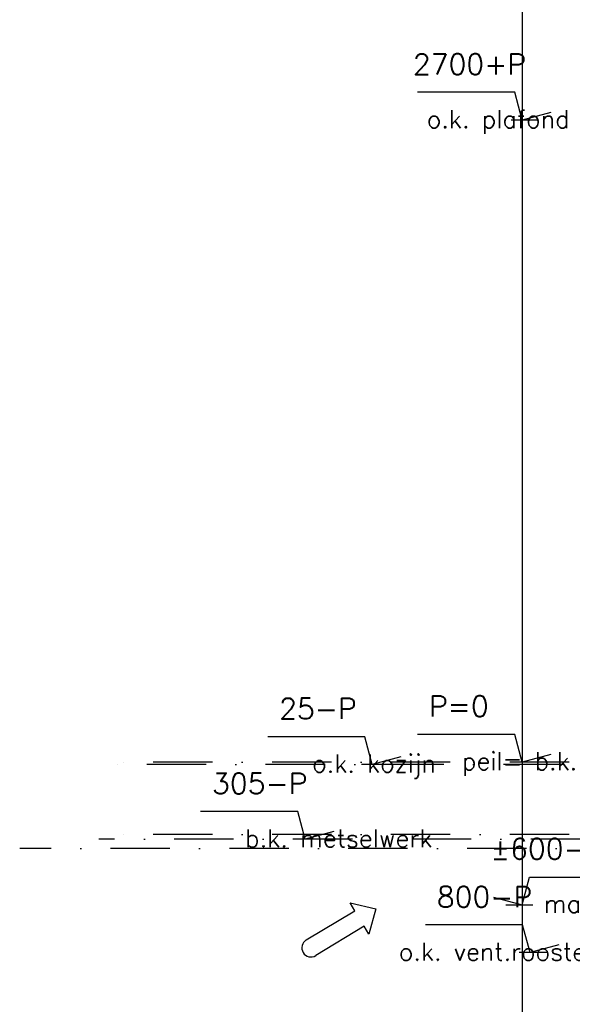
# Model space of a CAD drawing. Extents: x 0 to 259347, y 0 to 198427.
# Tile 2 of 54: x 108470 to 110795, y 91427 to 95568. Entities that reach past the tile are written whole.
import ezdxf
from ezdxf.enums import TextEntityAlignment as Align

# ---------------------------------------------------------------- set-up
doc = ezdxf.new("R2010")
doc.units = 0
doc.header["$LTSCALE"] = 20
doc.header["$MEASUREMENT"] = 0
doc.linetypes.add('DASHDOT', pattern=[25, 12.5, -6.25, 0, -6.25])
doc.linetypes.add('DD1', pattern=[2.66667, 1.66667, -0.5, 0, -0.5])
doc.layers.get('0').update_dxf_attribs({"linetype": 'CONTINUOUS'})
for name, color, linetype in [('A--01A1_ACEER', 1, 'CONTINUOUS'), ('A--M01A1_MAATVOERING', 1, 'CONTINUOUS'), ('A--M01B1_HOOGTE_MAATV', 1, 'CONTINUOUS'), ('A--T01B2_HOOGTE_MAATV', 2, 'CONTINUOUS'), ('A--T01B3_HOOGTE_MAATV', 3, 'CONTINUOUS'), ('gewijzigdH', 1, 'CONTINUOUS'), ('STRAMIEN', 8, 'DD1')]:
    doc.layers.add(name, color=color, linetype=linetype)
doc.styles.add('HOOGTEXT', font='ROMANS.shx', dxfattribs={"height": 2.5})

# ---------------------------------------------------------------- blocks, each defined once
blk = doc.blocks.new('HOOGTEP')
at = {"layer": 'A--M01A1_MAATVOERING'}
for p, q in [((0, 0), (0.624, 2.33)), ((0.624, 2.33), (8.794, 2.33)), ((-2.415, 0.647), (0, 0))]:
    blk.add_line(p, q, dxfattribs=at)
at = {"layer": 'A--M01B1_HOOGTE_MAATV'}
blk.add_line((-1.379, 0), (0.911, 0), dxfattribs=at)
at = {"layer": 'A--T01B2_HOOGTE_MAATV', "style": 'HOOGTEXT', "flags": 4}
blk.add_attdef('TEKST', (1.84, -0.671), '', height=1.5, dxfattribs=at)
at = {"layer": 'A--T01B3_HOOGTE_MAATV', "style": 'HOOGTEXT', "flags": 4}
blk.add_attdef('HOOGTE', (1.673, 3.819), '', height=1.75, dxfattribs=at)
blk = doc.blocks.new('HOOGTEP1')
at = {"layer": 'A--M01A1_MAATVOERING'}
for p, q in [((-0.624, 2.33), (-8.794, 2.33)), ((0, 0), (-0.624, 2.33)), ((2.415, 0.647), (0, 0))]:
    blk.add_line(p, q, dxfattribs=at)
at = {"layer": 'A--M01B1_HOOGTE_MAATV'}
blk.add_line((1.379, 0), (-0.911, 0), dxfattribs=at)
at = {"layer": 'A--T01B2_HOOGTE_MAATV', "style": 'HOOGTEXT', "flags": 4}
blk.add_attdef('TEKST', text='', height=1.5, dxfattribs=at).set_placement((-1.5, -0.671), align=Align.RIGHT)
at = {"layer": 'A--T01B3_HOOGTE_MAATV', "style": 'HOOGTEXT', "flags": 4}
blk.add_attdef('HOOGTE', text='', height=1.75, dxfattribs=at).set_placement((-1.5, 3.819), align=Align.RIGHT)

msp = doc.modelspace()

# ---------------------------------------------------------------- linework, layer by layer
at = {"layer": 'A--01A1_ACEER'}
msp.add_line((110584.1, 107558.7), (110584.1, 89307.4), dxfattribs=at)
at = {"layer": 'gewijzigdH', "linetype": 'Continuous'}
for p, q in [((109860.4, 91853.7), (109968, 91829)), ((109880.2, 91820.8), (109860.4, 91853.7)), ((109676.1, 91697.5), (109880.2, 91820.8)), ((109676.1, 91697.5), (109880.2, 91820.8)), ((109968, 91829), (109939.8, 91722.2)), ((109919.9, 91755.1), (109715.8, 91631.8)), ((109919.9, 91755.1), (109715.8, 91631.8)), ((109939.8, 91722.2), (109919.9, 91755.1))]:
    msp.add_line(p, q, dxfattribs=at)
msp.add_ellipse((109695.9, 91664.6), major_axis=(-37.3, 9.2), ratio=1, start_param=-0.785398, end_param=2.356194, dxfattribs=at)
at = {"layer": 'STRAMIEN', "linetype": 'DASHDOT'}
for p, q in [((145789.1, 92445.9), (108804.9, 92445.9)), ((112255.4, 92435.9), (108804.9, 92435.9)), ((145789.1, 92140.9), (108804.9, 92140.9)), ((112370.4, 92120.9), (108803.5, 92120.9)), ((119604.4, 92081.6), (108470.1, 92081.6))]:
    msp.add_line(p, q, dxfattribs=at)

# ---------------------------------------------------------------- block references
ref = msp.add_blockref('HOOGTEP1', (110584.1, 95145.9), dxfattribs=dict(xscale=50, yscale=50, zscale=50))
ref.add_attrib('TEKST', 'o.k. plafond', dxfattribs={"layer": 'A--T01B2_HOOGTE_MAATV', "height": 75, "style": 'HOOGTEXT', "flags": 4}).set_placement((110784.1, 95112.3), align=Align.RIGHT)
ref.add_attrib('HOOGTE', '2700+P', dxfattribs={"layer": 'A--T01B3_HOOGTE_MAATV', "height": 87.5, "style": 'HOOGTEXT', "flags": 4}).set_placement((110600.8, 95336.9), align=Align.RIGHT)
ref = msp.add_blockref('HOOGTEP', (109953.6, 92435.9), dxfattribs=dict(xscale=-50, yscale=50, zscale=50))
ref.add_attrib('TEKST', 'o.k. kozijn', (109700.9, 92402.3), dxfattribs={"layer": 'A--T01B2_HOOGTE_MAATV', "height": 75, "style": 'HOOGTEXT', "flags": 4})
ref.add_attrib('HOOGTE', '25-P', (109561.7, 92626.9), dxfattribs={"layer": 'A--T01B3_HOOGTE_MAATV', "height": 87.5, "style": 'HOOGTEXT', "flags": 4})
ref = msp.add_blockref('HOOGTEP', (110584.1, 92445.9), dxfattribs=dict(xscale=-50, yscale=50, zscale=50))
ref.add_attrib('TEKST', 'peil= b.k. afgewerkte vloer', (110331.4, 92412.3), dxfattribs={"layer": 'A--T01B2_HOOGTE_MAATV', "height": 75, "style": 'HOOGTEXT', "flags": 4})
ref.add_attrib('HOOGTE', 'P=0', (110192.2, 92636.9), dxfattribs={"layer": 'A--T01B3_HOOGTE_MAATV', "height": 87.5, "style": 'HOOGTEXT', "flags": 4})
ref = msp.add_blockref('HOOGTEP', (109671.3, 92120.9), dxfattribs=dict(xscale=-50, yscale=50, zscale=50))
ref.add_attrib('TEKST', 'b.k. metselwerk', (109418.6, 92087.3), dxfattribs={"layer": 'A--T01B2_HOOGTE_MAATV', "height": 75, "style": 'HOOGTEXT', "flags": 4})
ref.add_attrib('HOOGTE', '305-P', (109279.4, 92311.9), dxfattribs={"layer": 'A--T01B3_HOOGTE_MAATV', "height": 87.5, "style": 'HOOGTEXT', "flags": 4})
ref = msp.add_blockref('HOOGTEP', (110584.1, 91845.9), dxfattribs=dict(xscale=50, yscale=50, zscale=50))
ref.add_attrib('TEKST', 'maaiveld', (110675.1, 91812.3), dxfattribs={"layer": 'A--T01B2_HOOGTE_MAATV', "height": 75, "style": 'HOOGTEXT', "flags": 4})
ref.add_attrib('HOOGTE', '±600-P', (110451.1, 92036.9), dxfattribs={"layer": 'A--T01B3_HOOGTE_MAATV', "height": 87.5, "style": 'HOOGTEXT', "flags": 4})
ref = msp.add_blockref('HOOGTEP', (110617.3, 91644.2), dxfattribs=dict(xscale=-50, yscale=50, zscale=50))
ref.add_attrib('TEKST', 'o.k. vent.rooster', (110065.5, 91610.6), dxfattribs={"layer": 'A--T01B2_HOOGTE_MAATV', "height": 75, "style": 'HOOGTEXT', "flags": 4})
ref.add_attrib('HOOGTE', '800-P', (110225.3, 91835.1), dxfattribs={"layer": 'A--T01B3_HOOGTE_MAATV', "height": 87.5, "style": 'HOOGTEXT', "flags": 4})

doc.saveas('drawing.dxf')
